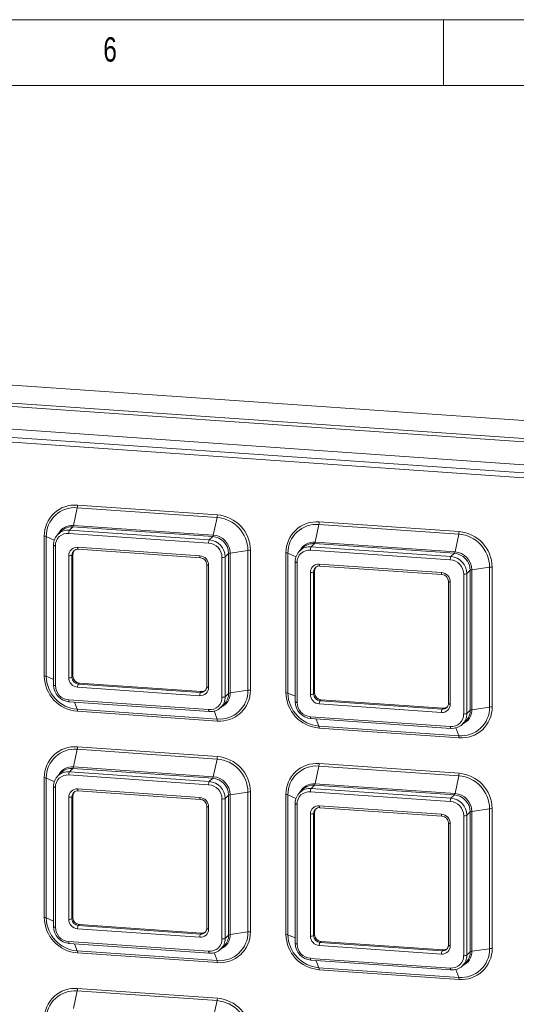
# Model space of a CAD drawing. Header units: millimetres. Extents: x 5 to 415, y 5 to 292.
# Tile 8 of 10: x 278 to 316, y 217 to 292. Entities that reach past the tile are written whole.
import ezdxf

# ---------------------------------------------------------------- set-up
doc = ezdxf.new("R2010")
doc.units = ezdxf.units.MM
doc.styles.add('SLDTEXTSTYLE0', font='TXT', dxfattribs={"width": 0.605})
doc.styles.add('SLDTEXTSTYLE1', font='TXT', dxfattribs={"width": 0.75})

msp = doc.modelspace()

# ---------------------------------------------------------------- linework, layer by layer
at = {"color": 7, "linetype": 'Continuous', "lineweight": 0}
for p, q in [((415, 292), (5, 292)), ((310, 292), (310, 287)), ((410, 287), (10, 287))]:
    msp.add_line(p, q, dxfattribs=at)
at = {"color": 7, "linetype": 'Continuous', "lineweight": 15}
for p, q in [((272.177, 264.605), (360.685, 258.467)), ((270.844, 263.317), (359.352, 257.179)), ((359.3, 256.936), (270.792, 263.074)), ((358.575, 255.247), (271.518, 261.285)), ((358.204, 254.656), (271.63, 260.66)), ((271.725, 260.286), (358.299, 254.282)), ((282.205, 255.124), (292.83, 254.387)), ((282.186, 254.934), (281.9, 253.593)), ((292.811, 254.198), (282.186, 254.934)), ((281.9, 253.593), (292.525, 252.856)), ((292.811, 254.198), (292.525, 252.856)), ((300.538, 253.662), (300.253, 252.32)), ((311.164, 252.925), (300.538, 253.662)), ((300.557, 253.851), (311.182, 253.114)), ((279.69, 242.158), (279.69, 252.783)), ((280.986, 253.169), (280.728, 252.92)), ((292.17, 252.249), (281.545, 252.985)), ((281.854, 253.478), (281.596, 253.229)), ((281.596, 253.229), (292.222, 252.492)), ((292.48, 252.741), (281.854, 253.478)), ((311.164, 252.925), (310.878, 251.583)), ((279.842, 252.753), (279.842, 242.128)), ((280.382, 252.092), (280.382, 241.466)), ((280.531, 252.042), (280.531, 241.416)), ((292.48, 252.741), (292.222, 252.492)), ((300.207, 252.205), (299.949, 251.956)), ((310.832, 251.468), (300.207, 252.205)), ((300.253, 252.32), (310.878, 251.583)), ((281.545, 242.022), (281.545, 251.295)), ((281.867, 251.407), (281.79, 251.332)), ((281.79, 251.332), (281.79, 242.059)), ((281.867, 251.407), (281.867, 242.134)), ((282.221, 251.924), (291.494, 251.281)), ((282.259, 251.775), (291.532, 251.132)), ((293.687, 251.45), (293.429, 251.201)), ((293.687, 240.825), (293.687, 251.45)), ((295.155, 251.691), (293.803, 251.489)), ((293.803, 251.489), (293.803, 240.864)), ((295.155, 241.066), (295.155, 251.691)), ((295.345, 251.697), (295.345, 241.072)), ((298.042, 240.885), (298.042, 251.51)), ((298.194, 251.48), (298.194, 240.855)), ((299.339, 251.897), (299.081, 251.648)), ((310.523, 250.976), (299.897, 251.713)), ((299.949, 251.956), (310.574, 251.219)), ((310.832, 251.468), (310.574, 251.219)), ((292.022, 250.608), (292.022, 241.335)), ((292.17, 250.558), (292.17, 241.285)), ((293.184, 240.539), (293.184, 251.164)), ((293.429, 251.201), (293.429, 240.575)), ((298.735, 250.819), (298.735, 240.194)), ((298.883, 250.769), (298.883, 240.144)), ((300.573, 250.652), (309.846, 250.008)), ((299.897, 240.749), (299.897, 250.022)), ((300.22, 250.134), (300.142, 250.059)), ((300.142, 250.059), (300.142, 240.786)), ((300.22, 250.134), (300.22, 240.861)), ((300.611, 250.502), (309.884, 249.859)), ((311.537, 239.266), (311.537, 249.891)), ((312.04, 250.177), (311.782, 249.928)), ((311.782, 249.928), (311.782, 239.303)), ((312.04, 239.552), (312.04, 250.177)), ((313.508, 250.418), (312.156, 250.216)), ((312.156, 250.216), (312.156, 239.591)), ((313.508, 239.793), (313.508, 250.418)), ((313.697, 250.425), (313.697, 239.799)), ((310.374, 249.335), (310.374, 240.063)), ((310.523, 249.285), (310.523, 240.013)), ((281.867, 242.134), (281.79, 242.059)), ((282.35, 241.617), (282.273, 241.542)), ((282.35, 241.617), (291.623, 240.974)), ((291.494, 240.656), (282.221, 241.299)), ((282.273, 241.542), (291.546, 240.899)), ((291.623, 240.974), (291.546, 240.899)), ((293.687, 240.825), (293.429, 240.575)), ((295.155, 241.066), (293.803, 240.864)), ((300.22, 240.861), (300.142, 240.786)), ((281.545, 240.332), (292.17, 239.595)), ((281.583, 240.182), (292.208, 239.445)), ((300.703, 240.345), (300.625, 240.27)), ((300.625, 240.27), (309.898, 239.626)), ((300.703, 240.345), (309.976, 239.701)), ((282.186, 239.621), (292.811, 238.884)), ((292.83, 238.732), (282.205, 239.469)), ((293.09, 239.76), (293.348, 240.009)), ((309.846, 239.383), (300.573, 240.026)), ((309.976, 239.701), (309.898, 239.626)), ((312.04, 239.552), (311.782, 239.303)), ((313.508, 239.793), (312.156, 239.591)), ((299.897, 239.059), (310.523, 238.322)), ((299.935, 238.91), (310.56, 238.173)), ((311.443, 238.487), (311.701, 238.736)), ((300.538, 238.348), (311.164, 237.611)), ((311.182, 237.459), (300.557, 238.196)), ((282.186, 236.582), (281.9, 235.24)), ((292.811, 235.845), (282.186, 236.582)), ((282.205, 236.771), (292.83, 236.034)), ((292.811, 235.845), (292.525, 234.503)), ((281.854, 235.125), (281.596, 234.876)), ((281.596, 234.876), (292.222, 234.139)), ((292.48, 234.388), (281.854, 235.125)), ((281.9, 235.24), (292.525, 234.503)), ((300.538, 235.309), (300.253, 233.967)), ((311.164, 234.572), (300.538, 235.309)), ((300.557, 235.498), (311.182, 234.761)), ((279.69, 223.805), (279.69, 234.431)), ((279.842, 234.4), (279.842, 223.775)), ((280.986, 234.817), (280.728, 234.568)), ((292.17, 233.896), (281.545, 234.633)), ((292.48, 234.388), (292.222, 234.139)), ((311.164, 234.572), (310.878, 233.23)), ((280.382, 233.739), (280.382, 223.114)), ((280.531, 233.689), (280.531, 223.064)), ((282.221, 233.572), (291.494, 232.929)), ((282.259, 233.422), (291.532, 232.779)), ((295.155, 233.338), (293.803, 233.136)), ((295.155, 222.713), (295.155, 233.338)), ((295.345, 233.345), (295.345, 222.72)), ((299.339, 233.544), (299.081, 233.295)), ((310.523, 232.623), (299.897, 233.36)), ((300.207, 233.852), (299.949, 233.603)), ((299.949, 233.603), (310.574, 232.866)), ((310.832, 233.116), (300.207, 233.852)), ((300.253, 233.967), (310.878, 233.23)), ((281.545, 223.67), (281.545, 232.942)), ((281.867, 233.054), (281.79, 232.979)), ((281.79, 232.979), (281.79, 223.706)), ((281.867, 233.054), (281.867, 223.781)), ((293.184, 222.186), (293.184, 232.811)), ((293.687, 233.097), (293.429, 232.848)), ((293.429, 232.848), (293.429, 222.223)), ((293.687, 222.472), (293.687, 233.097)), ((293.803, 233.136), (293.803, 222.511)), ((298.042, 222.533), (298.042, 233.158)), ((298.194, 233.128), (298.194, 222.502)), ((310.832, 233.116), (310.574, 232.866)), ((292.022, 232.256), (292.022, 222.983)), ((292.17, 232.206), (292.17, 222.933)), ((298.735, 232.466), (298.735, 221.841)), ((298.883, 232.416), (298.883, 221.791)), ((300.573, 232.299), (309.846, 231.656)), ((300.611, 232.149), (309.884, 231.506)), ((313.508, 232.066), (312.156, 231.864)), ((312.156, 231.864), (312.156, 221.238)), ((313.508, 221.44), (313.508, 232.066)), ((313.697, 232.072), (313.697, 221.447)), ((299.897, 222.397), (299.897, 231.67)), ((300.22, 231.781), (300.142, 231.706)), ((300.142, 231.706), (300.142, 222.433)), ((300.22, 231.781), (300.22, 222.508)), ((311.537, 220.913), (311.537, 231.539)), ((312.04, 231.824), (311.782, 231.575)), ((311.782, 231.575), (311.782, 220.95)), ((312.04, 221.199), (312.04, 231.824)), ((310.374, 230.983), (310.374, 221.71)), ((310.523, 230.933), (310.523, 221.66)), ((281.867, 223.781), (281.79, 223.706)), ((291.494, 222.303), (282.221, 222.947)), ((282.35, 223.265), (282.273, 223.19)), ((282.273, 223.19), (291.546, 222.547)), ((282.35, 223.265), (291.623, 222.622)), ((291.623, 222.622), (291.546, 222.547)), ((293.687, 222.472), (293.429, 222.223)), ((295.155, 222.713), (293.803, 222.511)), ((300.22, 222.508), (300.142, 222.433)), ((281.545, 221.979), (292.17, 221.242)), ((281.583, 221.83), (292.208, 221.093)), ((293.09, 221.407), (293.348, 221.657)), ((309.846, 221.031), (300.573, 221.674)), ((300.703, 221.992), (300.625, 221.917)), ((300.625, 221.917), (309.898, 221.274)), ((300.703, 221.992), (309.976, 221.349)), ((313.508, 221.44), (312.156, 221.238)), ((282.186, 221.269), (292.811, 220.532)), ((292.83, 220.379), (282.205, 221.116)), ((299.897, 220.706), (310.523, 219.97)), ((309.976, 221.349), (309.898, 221.274)), ((312.04, 221.199), (311.782, 220.95)), ((299.935, 220.557), (310.56, 219.82)), ((300.538, 219.996), (311.164, 219.259)), ((311.443, 220.135), (311.701, 220.384)), ((311.182, 219.106), (300.557, 219.843)), ((282.205, 218.418), (292.83, 217.681)), ((282.186, 218.229), (281.9, 216.887)), ((292.811, 217.492), (282.186, 218.229)), ((292.811, 217.492), (292.525, 216.151))]:
    msp.add_line(p, q, dxfattribs=at)
at = {"color": 8, "linetype": 'Continuous', "lineweight": 15}
for p, q in [((279.842, 252.753), (280.45, 252.48)), ((298.194, 251.48), (298.803, 251.207)), ((279.842, 242.128), (280.382, 241.885)), ((298.194, 240.855), (298.735, 240.613)), ((282.186, 239.621), (281.993, 240.154)), ((292.811, 238.884), (292.59, 239.495)), ((300.538, 238.348), (300.346, 238.881)), ((311.164, 237.611), (310.943, 238.222)), ((279.842, 234.4), (280.45, 234.128)), ((298.194, 233.128), (298.803, 232.855)), ((279.842, 223.775), (280.382, 223.533)), ((298.194, 222.502), (298.735, 222.26)), ((282.186, 221.269), (281.993, 221.801)), ((292.811, 220.532), (292.59, 221.142)), ((300.538, 219.996), (300.346, 220.528)), ((311.164, 219.259), (310.943, 219.87))]:
    msp.add_line(p, q, dxfattribs=at)
at = {"color": 7, "linetype": 'Continuous', "lineweight": 15, "flags": 128}
for points in [[(280.389, 252.105), (280.383, 252.095), (280.382, 252.092)], [(291.532, 251.132), (291.535, 251.132), (291.546, 251.138)], [(292.028, 250.622), (292.022, 250.612), (292.022, 250.608)], [(298.742, 250.832), (298.735, 250.822), (298.735, 250.819)], [(309.884, 249.859), (309.888, 249.859), (309.898, 249.865)], [(310.381, 249.349), (310.375, 249.339), (310.374, 249.335)], [(292.208, 239.445), (292.212, 239.446), (292.222, 239.452)], [(310.56, 238.173), (310.564, 238.173), (310.574, 238.179)], [(280.389, 233.752), (280.383, 233.742), (280.382, 233.739)], [(291.532, 232.779), (291.535, 232.779), (291.546, 232.785)], [(292.028, 232.269), (292.022, 232.259), (292.022, 232.256)], [(298.742, 232.48), (298.735, 232.47), (298.735, 232.466)], [(309.884, 231.506), (309.888, 231.507), (309.898, 231.513)], [(310.381, 230.996), (310.375, 230.986), (310.374, 230.983)], [(292.208, 221.093), (292.212, 221.093), (292.222, 221.099)], [(310.56, 219.82), (310.564, 219.82), (310.574, 219.826)]]:
    msp.add_lwpolyline(points, dxfattribs=at)
at = {"color": 8, "linetype": 'Continuous', "lineweight": 15, "flags": 128}
for points in [[(280.382, 252.092), (280.384, 252.085), (280.393, 252.075), (280.409, 252.066), (280.432, 252.057), (280.461, 252.05), (280.494, 252.045), (280.531, 252.042)], [(282.221, 251.924), (282.222, 251.888), (282.225, 251.854), (282.23, 251.825), (282.236, 251.802), (282.244, 251.786), (282.253, 251.777), (282.259, 251.775)], [(291.494, 251.281), (291.495, 251.244), (291.498, 251.211), (291.502, 251.182), (291.509, 251.159), (291.517, 251.143), (291.526, 251.134), (291.532, 251.132)], [(292.022, 250.608), (292.023, 250.601), (292.032, 250.592), (292.048, 250.582), (292.071, 250.574), (292.1, 250.567), (292.133, 250.562), (292.17, 250.558)], [(298.735, 250.819), (298.737, 250.812), (298.745, 250.802), (298.762, 250.793), (298.784, 250.785), (298.813, 250.778), (298.846, 250.772), (298.883, 250.769)], [(300.573, 250.652), (300.574, 250.615), (300.577, 250.581), (300.582, 250.553), (300.589, 250.53), (300.596, 250.513), (300.605, 250.504), (300.611, 250.502)], [(309.846, 250.008), (309.847, 249.972), (309.85, 249.938), (309.855, 249.91), (309.862, 249.887), (309.869, 249.87), (309.878, 249.861), (309.884, 249.859)], [(310.374, 249.335), (310.376, 249.329), (310.385, 249.319), (310.401, 249.31), (310.424, 249.301), (310.453, 249.294), (310.486, 249.289), (310.523, 249.285)], [(280.382, 241.466), (280.384, 241.46), (280.393, 241.45), (280.409, 241.44), (280.432, 241.432), (280.461, 241.425), (280.494, 241.42), (280.531, 241.416)], [(292.022, 241.335), (292.023, 241.329), (292.032, 241.319), (292.048, 241.309), (292.071, 241.301), (292.1, 241.294), (292.133, 241.289), (292.17, 241.285)], [(281.545, 240.332), (281.546, 240.295), (281.549, 240.262), (281.553, 240.233), (281.56, 240.21), (281.568, 240.193), (281.577, 240.184), (281.583, 240.182)], [(298.735, 240.194), (298.737, 240.187), (298.745, 240.177), (298.762, 240.168), (298.784, 240.159), (298.813, 240.153), (298.846, 240.147), (298.883, 240.144)], [(292.17, 239.595), (292.171, 239.558), (292.174, 239.525), (292.179, 239.496), (292.185, 239.473), (292.193, 239.457), (292.202, 239.447), (292.208, 239.445)], [(310.374, 240.063), (310.376, 240.056), (310.385, 240.046), (310.401, 240.037), (310.424, 240.028), (310.453, 240.021), (310.486, 240.016), (310.523, 240.013)], [(299.897, 239.059), (299.898, 239.022), (299.901, 238.989), (299.906, 238.96), (299.912, 238.937), (299.92, 238.921), (299.929, 238.911), (299.935, 238.91)], [(310.523, 238.322), (310.523, 238.285), (310.526, 238.252), (310.531, 238.223), (310.538, 238.2), (310.546, 238.184), (310.554, 238.175), (310.56, 238.173)], [(280.382, 233.739), (280.384, 233.732), (280.393, 233.722), (280.409, 233.713), (280.432, 233.705), (280.461, 233.698), (280.494, 233.693), (280.531, 233.689)], [(282.221, 233.572), (282.222, 233.535), (282.225, 233.502), (282.23, 233.473), (282.236, 233.45), (282.244, 233.433), (282.253, 233.424), (282.259, 233.422)], [(291.494, 232.929), (291.495, 232.892), (291.498, 232.859), (291.502, 232.83), (291.509, 232.807), (291.517, 232.79), (291.526, 232.781), (291.532, 232.779)], [(292.022, 232.256), (292.023, 232.249), (292.032, 232.239), (292.048, 232.23), (292.071, 232.221), (292.1, 232.215), (292.133, 232.209), (292.17, 232.206)], [(298.735, 232.466), (298.737, 232.459), (298.745, 232.45), (298.762, 232.44), (298.784, 232.432), (298.813, 232.425), (298.846, 232.42), (298.883, 232.416)], [(300.573, 232.299), (300.574, 232.262), (300.577, 232.229), (300.582, 232.2), (300.589, 232.177), (300.596, 232.161), (300.605, 232.151), (300.611, 232.149)], [(309.846, 231.656), (309.847, 231.619), (309.85, 231.586), (309.855, 231.557), (309.862, 231.534), (309.869, 231.517), (309.878, 231.508), (309.884, 231.506)], [(310.374, 230.983), (310.376, 230.976), (310.385, 230.966), (310.401, 230.957), (310.424, 230.949), (310.453, 230.942), (310.486, 230.936), (310.523, 230.933)], [(280.382, 223.114), (280.384, 223.107), (280.393, 223.097), (280.409, 223.088), (280.432, 223.08), (280.461, 223.073), (280.494, 223.067), (280.531, 223.064)], [(292.022, 222.983), (292.023, 222.976), (292.032, 222.966), (292.048, 222.957), (292.071, 222.949), (292.1, 222.942), (292.133, 222.936), (292.17, 222.933)], [(281.545, 221.979), (281.546, 221.942), (281.549, 221.909), (281.553, 221.88), (281.56, 221.857), (281.568, 221.841), (281.577, 221.832), (281.583, 221.83)], [(298.735, 221.841), (298.737, 221.834), (298.745, 221.824), (298.762, 221.815), (298.784, 221.807), (298.813, 221.8), (298.846, 221.795), (298.883, 221.791)], [(310.374, 221.71), (310.376, 221.703), (310.385, 221.693), (310.401, 221.684), (310.424, 221.676), (310.453, 221.669), (310.486, 221.664), (310.523, 221.66)], [(292.17, 221.242), (292.171, 221.206), (292.174, 221.172), (292.179, 221.143), (292.185, 221.12), (292.193, 221.104), (292.202, 221.095), (292.208, 221.093)], [(299.897, 220.706), (299.898, 220.67), (299.901, 220.636), (299.906, 220.608), (299.912, 220.584), (299.92, 220.568), (299.929, 220.559), (299.935, 220.557)], [(310.523, 219.97), (310.523, 219.933), (310.526, 219.899), (310.531, 219.871), (310.538, 219.848), (310.546, 219.831), (310.554, 219.822), (310.56, 219.82)]]:
    msp.add_lwpolyline(points, dxfattribs=at)
at = {"color": 7, "linetype": 'Continuous', "lineweight": 15}
for centre, radius, start, end in [((282.011, 252.81), 2.322, 85.22329, 180.66227), ((281.267, 255.122), 0.938, 348.46291, 0.08846), ((282.006, 252.778), 2.164, 85.22334, 180.66231), ((291.892, 254.385), 0.938, 348.46291, 0.08846), ((292.614, 251.665), 2.731, 0.69009, 85.47103), ((281.65, 253.626), 0.253, 324.12064, 352.4625), ((292.61, 251.66), 2.545, 0.69017, 85.47094), ((300.364, 251.537), 2.322, 85.22323, 180.66231), ((300.358, 251.505), 2.164, 85.22327, 180.66231), ((299.619, 253.849), 0.938, 348.46291, 0.08846), ((279.673, 252.299), 0.484, 69.57584, 87.95902), ((281.504, 252.118), 1.115, 85.22339, 180.66216), ((281.467, 252.052), 0.936, 85.22316, 180.66239), ((281.764, 252.356), 1.125, 85.37453, 133.72062), ((281.987, 253.018), 0.443, 151.69271, 184.27427), ((292.275, 252.889), 0.253, 324.12064, 352.4625), ((292.416, 251.472), 1.388, 0.69008, 85.47104), ((310.244, 253.112), 0.938, 348.46291, 0.08846), ((310.963, 250.388), 2.545, 0.69015, 85.47097), ((310.967, 250.392), 2.731, 0.69009, 85.47104), ((292.612, 252.282), 0.443, 151.69271, 184.27427), ((292.083, 251.151), 1.101, 0.69001, 85.47111), ((292.118, 251.185), 1.311, 0.69022, 85.47098), ((292.376, 251.434), 1.311, 0.69022, 85.47098), ((300.116, 251.083), 1.125, 85.37441, 133.7206), ((300.002, 252.353), 0.253, 324.12064, 352.4625), ((282.169, 251.302), 0.624, 85.22375, 180.66181), ((281.607, 251.714), 0.424, 261.50004, 295.49719), ((282.236, 251.337), 0.446, 85.22324, 180.66278), ((282.32, 251.41), 0.453, 141.36516, 180.43944), ((291.436, 250.549), 0.734, 0.69018, 85.47094), ((293.819, 251.25), 0.24, 93.79403, 123.48472), ((295.28, 250.796), 0.904, 85.92214, 97.98099), ((298.025, 251.026), 0.484, 69.57557, 87.95911), ((299.856, 250.845), 1.115, 85.22321, 180.6623), ((299.819, 250.78), 0.936, 85.22311, 180.66239), ((300.339, 251.746), 0.443, 151.69271, 184.27427), ((310.627, 251.616), 0.253, 324.12064, 352.4625), ((310.729, 250.161), 1.311, 0.69016, 85.47101), ((310.768, 250.2), 1.388, 0.69009, 85.47105), ((291.504, 250.615), 0.524, 0.69036, 85.47076), ((293.247, 251.583), 0.424, 261.5002, 295.4972), ((300.521, 250.03), 0.624, 85.22338, 180.66226), ((310.964, 251.009), 0.443, 151.69271, 184.27427), ((310.436, 249.878), 1.101, 0.69004, 85.47113), ((310.471, 249.912), 1.311, 0.69016, 85.47101), ((299.96, 250.441), 0.424, 261.50006, 295.49753), ((300.588, 250.064), 0.446, 85.2235, 180.66217), ((300.673, 250.137), 0.453, 141.36659, 180.43768), ((309.788, 249.277), 0.734, 0.69017, 85.47087), ((309.857, 249.343), 0.524, 0.69024, 85.47078), ((311.599, 250.31), 0.424, 261.49999, 295.49755), ((312.172, 249.977), 0.24, 93.79443, 123.484), ((313.633, 249.523), 0.904, 85.92211, 97.98099), ((282.42, 242.191), 2.731, 180.69009, 265.47103), ((279.673, 241.674), 0.484, 69.57584, 87.95902), ((282.387, 242.158), 2.545, 180.69001, 265.47103), ((281.607, 242.441), 0.424, 261.50004, 295.49719), ((282.279, 242.031), 0.734, 180.6904, 265.47071), ((282.314, 242.065), 0.524, 180.68955, 265.47117), ((282.392, 242.14), 0.524, 180.68955, 265.47117), ((281.7, 241.496), 1.311, 180.69009, 265.47103), ((281.632, 241.43), 1.101, 180.69001, 265.47111), ((282.663, 241.332), 0.443, 151.69217, 184.27481), ((291.936, 240.689), 0.443, 151.69217, 184.27481), ((291.546, 241.278), 0.624, 265.22319, 0.66237), ((291.583, 241.344), 0.446, 265.22341, 0.66214), ((291.658, 241.427), 0.455, 265.56018, 306.59397), ((292.991, 241.041), 2.164, 265.22325, 0.6623), ((293.023, 241.045), 2.322, 265.22321, 0.66235), ((292.56, 240.815), 1.127, 314.3561, 0.4938), ((293.819, 240.624), 0.24, 93.79403, 123.48472), ((295.28, 240.171), 0.904, 85.92214, 97.98099), ((300.773, 240.918), 2.731, 180.69005, 265.47109), ((298.025, 240.401), 0.484, 69.57557, 87.95911), ((300.739, 240.886), 2.545, 180.69001, 265.47109), ((300.744, 240.867), 0.524, 180.6901, 265.47092), ((292.248, 240.528), 0.936, 265.22316, 0.66239), ((292.314, 240.563), 1.115, 265.22316, 0.6623), ((293.247, 240.958), 0.424, 261.5002, 295.4972), ((300.053, 240.223), 1.311, 180.68996, 265.4712), ((299.984, 240.157), 1.101, 180.69001, 265.47116), ((299.96, 241.168), 0.424, 261.50006, 295.49753), ((300.631, 240.758), 0.734, 180.68999, 265.47106), ((300.667, 240.792), 0.524, 180.6901, 265.47092), ((301.015, 240.059), 0.443, 151.69217, 184.27481), ((309.935, 240.071), 0.446, 265.22339, 0.66228), ((281.715, 239.485), 0.49, 358.06633, 16.10652), ((310.288, 239.416), 0.443, 151.69217, 184.27481), ((309.898, 240.005), 0.624, 265.22326, 0.66238), ((310.011, 240.155), 0.455, 265.56017, 306.59408), ((311.344, 239.768), 2.164, 265.22323, 0.66233), ((311.376, 239.773), 2.322, 265.2232, 0.66235), ((310.913, 239.542), 1.127, 314.35598, 0.49392), ((312.172, 239.352), 0.24, 93.79443, 123.484), ((313.633, 238.898), 0.904, 85.92211, 97.98099), ((310.6, 239.255), 0.936, 265.22314, 0.66236), ((310.667, 239.29), 1.115, 265.22312, 0.66236), ((311.599, 239.685), 0.424, 261.49999, 295.49755), ((300.068, 238.212), 0.49, 358.06633, 16.10652), ((282.011, 234.457), 2.322, 85.22325, 180.66231), ((282.006, 234.425), 2.164, 85.22325, 180.6624), ((281.267, 236.769), 0.938, 348.46318, 0.08819), ((291.892, 236.033), 0.938, 348.46318, 0.08819), ((292.61, 233.308), 2.545, 0.69009, 85.47103), ((292.614, 233.312), 2.731, 0.69005, 85.47107), ((281.504, 233.765), 1.115, 85.22341, 180.66224), ((281.764, 234.004), 1.125, 85.37488, 133.72027), ((281.987, 234.666), 0.443, 151.69273, 184.27442), ((281.65, 235.273), 0.253, 324.12093, 352.4616), ((300.364, 233.185), 2.322, 85.22318, 180.66235), ((300.358, 233.153), 2.164, 85.22318, 180.6624), ((299.619, 235.497), 0.938, 348.46318, 0.08819), ((279.673, 233.946), 0.484, 69.57584, 87.95902), ((281.467, 233.7), 0.936, 85.22316, 180.66239), ((292.612, 233.929), 0.443, 151.69273, 184.27442), ((292.118, 232.832), 1.311, 0.69016, 85.47096), ((292.275, 234.536), 0.253, 324.12093, 352.4616), ((292.376, 233.081), 1.311, 0.69016, 85.47096), ((292.416, 233.12), 1.388, 0.69002, 85.4711), ((310.244, 234.76), 0.938, 348.46318, 0.08819), ((310.963, 232.035), 2.545, 0.69006, 85.47105), ((310.967, 232.039), 2.731, 0.69005, 85.47108), ((282.169, 232.95), 0.624, 85.22356, 180.66192), ((282.236, 232.984), 0.446, 85.223, 180.6629), ((282.32, 233.058), 0.453, 141.36529, 180.43942), ((292.083, 232.798), 1.101, 0.69001, 85.47111), ((295.28, 232.444), 0.904, 85.92214, 97.98099), ((299.856, 232.492), 1.115, 85.22323, 180.66237), ((299.819, 232.427), 0.936, 85.22311, 180.66239), ((300.116, 232.731), 1.125, 85.37477, 133.72025), ((300.339, 233.393), 0.443, 151.69273, 184.27442), ((300.002, 234), 0.253, 324.12093, 352.4616), ((281.607, 233.361), 0.424, 261.50004, 295.49719), ((291.436, 232.197), 0.734, 0.69007, 85.47112), ((291.504, 232.263), 0.524, 0.69024, 85.47098), ((293.247, 233.23), 0.424, 261.5002, 295.4972), ((293.819, 232.897), 0.24, 93.79403, 123.48472), ((298.025, 232.674), 0.484, 69.57557, 87.95911), ((310.964, 232.656), 0.443, 151.69273, 184.27442), ((310.436, 231.525), 1.101, 0.69004, 85.47113), ((310.471, 231.559), 1.311, 0.6901, 85.471), ((310.627, 233.264), 0.253, 324.12093, 352.4616), ((310.729, 231.809), 1.311, 0.6901, 85.471), ((310.768, 231.847), 1.388, 0.69003, 85.47111), ((300.521, 231.677), 0.624, 85.22319, 180.66237), ((300.588, 231.711), 0.446, 85.22326, 180.6623), ((300.673, 231.785), 0.453, 141.36672, 180.43766), ((312.172, 231.624), 0.24, 93.79443, 123.484), ((313.633, 231.171), 0.904, 85.92211, 97.98099), ((299.96, 232.089), 0.424, 261.50006, 295.49753), ((309.788, 230.924), 0.734, 0.69007, 85.47105), ((309.857, 230.99), 0.524, 0.69012, 85.471), ((311.599, 231.958), 0.424, 261.49999, 295.49755), ((282.42, 223.838), 2.731, 180.69008, 265.47103), ((279.673, 223.321), 0.484, 69.57584, 87.95902), ((282.387, 223.806), 2.545, 180.68999, 265.47106), ((281.607, 224.089), 0.424, 261.50004, 295.49719), ((282.279, 223.678), 0.734, 180.69041, 265.47078), ((282.314, 223.712), 0.524, 180.68947, 265.4714), ((282.392, 223.787), 0.524, 180.68947, 265.4714), ((281.7, 223.143), 1.311, 180.69011, 265.47095), ((281.632, 223.077), 1.101, 180.69, 265.47107), ((282.663, 222.98), 0.443, 151.69246, 184.27456), ((291.546, 222.925), 0.624, 265.22311, 0.66236), ((291.583, 222.991), 0.446, 265.22317, 0.66222), ((291.936, 222.336), 0.443, 151.69246, 184.27456), ((291.658, 223.075), 0.455, 265.56004, 306.59348), ((292.248, 222.175), 0.936, 265.22321, 0.6624), ((292.314, 222.21), 1.115, 265.22325, 0.66229), ((292.991, 222.688), 2.164, 265.22322, 0.66233), ((293.023, 222.693), 2.322, 265.22321, 0.66236), ((293.247, 222.605), 0.424, 261.5002, 295.4972), ((292.56, 222.462), 1.127, 314.35623, 0.49373), ((293.819, 222.272), 0.24, 93.79403, 123.48472), ((295.28, 221.818), 0.904, 85.92214, 97.98099), ((300.773, 222.565), 2.731, 180.69004, 265.47109), ((298.025, 222.048), 0.484, 69.57557, 87.95911), ((300.739, 222.533), 2.545, 180.68999, 265.47112), ((299.96, 222.816), 0.424, 261.50006, 295.49753), ((300.631, 222.406), 0.734, 180.68999, 265.47113), ((300.667, 222.44), 0.524, 180.69002, 265.47114), ((300.744, 222.515), 0.524, 180.69002, 265.47114), ((300.053, 221.87), 1.311, 180.68998, 265.47112), ((299.984, 221.804), 1.101, 180.69, 265.47112), ((301.015, 221.707), 0.443, 151.69246, 184.27456), ((309.898, 221.653), 0.624, 265.22319, 0.66237), ((309.935, 221.718), 0.446, 265.22315, 0.66235), ((310.011, 221.802), 0.455, 265.56004, 306.59359), ((311.344, 221.415), 2.164, 265.2232, 0.66236), ((311.376, 221.42), 2.322, 265.2232, 0.66236), ((313.633, 220.546), 0.904, 85.92211, 97.98099), ((281.715, 221.133), 0.49, 358.06662, 16.10619), ((310.288, 221.064), 0.443, 151.69246, 184.27456), ((310.6, 220.903), 0.936, 265.22319, 0.66237), ((310.667, 220.937), 1.115, 265.22321, 0.66235), ((311.599, 221.332), 0.424, 261.49999, 295.49755), ((310.913, 221.189), 1.127, 314.3561, 0.49385), ((312.172, 220.999), 0.24, 93.79443, 123.484), ((300.068, 219.86), 0.49, 358.06662, 16.10619), ((282.011, 216.105), 2.322, 85.22325, 180.66231), ((281.267, 218.417), 0.938, 348.46322, 0.08818), ((282.006, 216.073), 2.164, 85.22323, 180.66242), ((291.892, 217.68), 0.938, 348.46322, 0.08818), ((292.614, 214.959), 2.731, 0.69004, 85.47107), ((292.61, 214.955), 2.545, 0.69007, 85.47105)]:
    msp.add_arc(centre, radius, start, end, dxfattribs=at)
at = {"color": 8, "linetype": 'Continuous', "lineweight": 15}
for centre, radius, start, end in [((281.802, 252.416), 1.18, 85.23104, 154.08994), ((300.155, 251.144), 1.18, 85.23094, 154.08999), ((292.626, 240.849), 1.177, 293.8644, 0.72998), ((310.979, 239.576), 1.177, 293.86433, 0.73), ((281.802, 234.064), 1.18, 85.23093, 154.09005), ((300.155, 232.791), 1.18, 85.23083, 154.0901), ((292.626, 222.496), 1.177, 293.86458, 0.72986), ((310.979, 221.223), 1.177, 293.86451, 0.72988)]:
    msp.add_arc(centre, radius, start, end, dxfattribs=at)
at = {"color": 7, "linetype": 'Continuous', "lineweight": 15}
for points, knots in [([(292.83, 238.732), (292.83, 238.747), (292.829, 238.779), (292.825, 238.82), (292.819, 238.857), (292.814, 238.875), (292.811, 238.884)], [0, 0, 0, 0, 0.250004, 0.500002, 0.750006, 1, 1, 1, 1]), ([(311.182, 237.459), (311.182, 237.475), (311.182, 237.506), (311.178, 237.548), (311.172, 237.584), (311.166, 237.602), (311.164, 237.611)], [0, 0, 0, 0, 0.250004, 0.500002, 0.750006, 1, 1, 1, 1]), ([(292.83, 220.379), (292.83, 220.395), (292.829, 220.426), (292.825, 220.468), (292.819, 220.504), (292.814, 220.523), (292.811, 220.532)], [0, 0, 0, 0, 0.25, 0.5, 0.75, 1, 1, 1, 1]), ([(311.182, 219.106), (311.182, 219.122), (311.182, 219.153), (311.178, 219.195), (311.172, 219.232), (311.166, 219.25), (311.164, 219.259)], [0, 0, 0, 0, 0.25, 0.5, 0.75, 1, 1, 1, 1])]:
    msp.add_open_spline(points, degree=3, knots=knots, dxfattribs=at)

# ---------------------------------------------------------------- texts
at = {"color": 7, "linetype": 'Continuous', "lineweight": 0, "attachment_point": 1}
for s, insert, char_height, style in [('6', (284.167, 290.668), 1.852, 'SLDTEXTSTYLE1'), ('TO BE FREE OF ALL BURRS', (234.516, 285.412), 3.175, 'SLDTEXTSTYLE0')]:
    msp.add_mtext(s, dxfattribs=dict(at, insert=insert, char_height=char_height, style=style))

doc.saveas('drawing.dxf')
